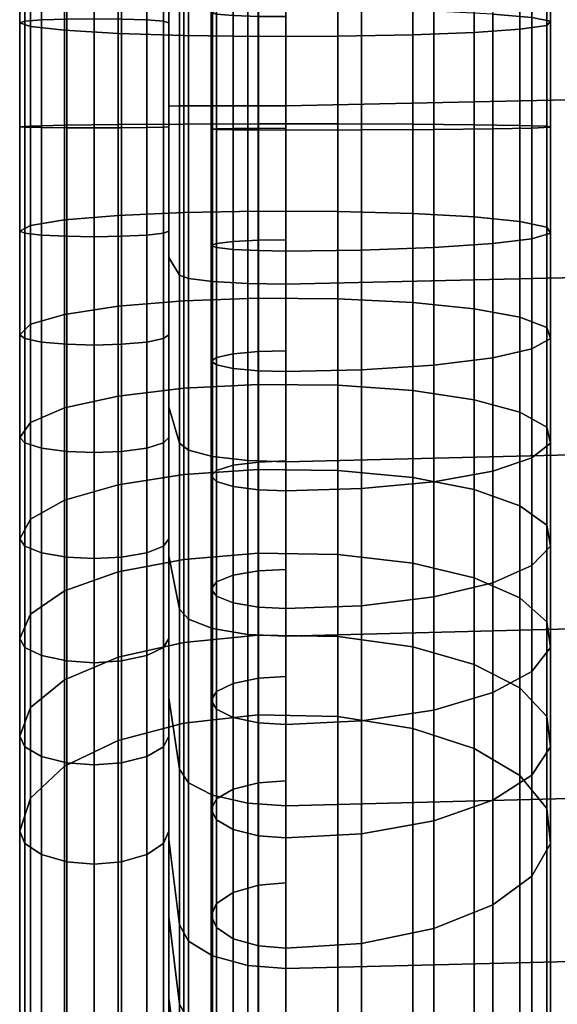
# Model space of a CAD drawing. Header units: millimetres. Extents: x -270 to 270, y -271 to 337.
# Tile 3 of 256: x -240 to -214, y -240 to -193. Entities that reach past the tile are written whole.
import ezdxf

# ---------------------------------------------------------------- set-up
doc = ezdxf.new("R2010")
doc.units = ezdxf.units.MM
doc.header["$MEASUREMENT"] = 0
doc.layers.add('operadlo', color=1, linetype='Continuous')
doc.layers.add('ram', color=7, linetype='Continuous')

msp = doc.modelspace()

# ---------------------------------------------------------------- meshes
at = {"layer": 'operadlo'}
mesh = msp.add_polyface(dxfattribs=at)
corners = [(-230.438, -197.537, 441.846), (-230.438, -205.781, 441.501), (-228.784, -205.873, 442.537), (-228.784, -197.536, 442.886), (-231.566, -197.54, 440.252), (-231.566, -205.64, 439.914), (-231.993, -197.543, 438.488), (-231.993, -205.483, 438.157), (-232.5, -197.557, 429.215), (-232.5, -204.66, 428.92), (-230.438, -189.238, 441.584), (-228.784, -189.184, 442.623), (-231.566, -189.32, 439.992), (-231.993, -189.412, 438.231), (-232.5, -189.891, 428.97), (-230.438, -180.872, 441.114), (-228.784, -180.815, 442.152), (-231.566, -180.959, 439.522), (-231.993, -181.055, 437.761), (-232.5, -181.561, 428.502), (-230.438, -172.496, 440.69), (-228.784, -172.444, 441.729), (-231.566, -172.575, 439.098), (-231.993, -172.663, 437.337), (-232.5, -173.127, 428.075), (-230.438, -164.128, 440.257), (-228.784, -164.074, 441.295), (-231.566, -164.212, 438.665), (-231.993, -164.304, 436.904), (-232.5, -164.787, 427.643), (-230.438, -155.758, 439.824), (-228.784, -155.704, 440.863), (-231.566, -155.84, 438.232), (-231.993, -155.932, 436.471), (-232.5, -156.412, 427.21), (-230.438, -139.017, 438.96), (-228.784, -138.964, 439.998), (-231.566, -139.1, 437.368), (-231.993, -139.191, 435.606), (-232.5, -139.67, 426.346), (-230.438, -122.277, 438.095), (-228.784, -122.224, 439.133), (-231.566, -122.359, 436.503), (-231.993, -122.451, 434.742), (-232.5, -122.929, 425.481), (-230.438, -105.537, 437.23), (-228.784, -105.483, 438.269), (-231.566, -105.619, 435.638), (-231.993, -105.71, 433.877), (-232.5, -106.189, 424.616), (-230.438, -72.057, 435.501), (-228.784, -72.003, 436.539), (-231.566, -72.139, 433.909), (-231.993, -72.23, 432.147), (-232.5, -72.708, 422.887), (-227, -205.903, 442.865), (-227, -197.535, 443.215), (-227, -189.167, 442.951), (-227, -180.797, 442.481), (-227, -172.427, 442.058), (-227, -164.057, 441.624), (-227, -155.687, 441.191), (-227, -71.986, 436.868)]
mesh.append_faces([[corners[k] for k in face] for face in [(0, 1, 2, 3), (4, 5, 1, 0), (6, 7, 5, 4), (8, 9, 7, 6), (10, 0, 3, 11), (12, 4, 0, 10), (13, 6, 4, 12), (14, 8, 6, 13), (15, 10, 11, 16), (17, 12, 10, 15), (18, 13, 12, 17), (19, 14, 13, 18), (20, 15, 16, 21), (22, 17, 15, 20), (23, 18, 17, 22), (24, 19, 18, 23), (25, 20, 21, 26), (27, 22, 20, 25), (28, 23, 22, 27), (29, 24, 23, 28), (30, 25, 26, 31), (32, 27, 25, 30), (33, 28, 27, 32), (34, 29, 28, 33), (35, 30, 31, 36), (37, 32, 30, 35), (38, 33, 32, 37), (39, 34, 33, 38), (40, 35, 36, 41), (42, 37, 35, 40), (43, 38, 37, 42), (44, 39, 38, 43), (45, 40, 41, 46), (47, 42, 40, 45), (48, 43, 42, 47), (49, 44, 43, 48), (50, 45, 46, 51), (52, 47, 45, 50), (53, 48, 47, 52), (54, 49, 48, 53), (55, 56, 3, 2), (57, 58, 16, 11), (56, 57, 11, 3), (59, 60, 26, 21), (31, 61, 36, 36), (46, 62, 51, 51)]])
mesh = msp.add_polyface(dxfattribs=at)
corners = [(-113.524, -195.473, 442.486), (-113.525, -187.26, 442.633), (-170.271, -188.055, 442.766), (-170.271, -196.332, 442.79), (-113.524, -203.685, 441.85), (-170.271, -204.609, 442.273), (-113.523, -211.85, 440.68), (-170.27, -212.843, 441.11), (-113.523, -219.928, 438.989), (-170.27, -220.967, 439.328), (-113.523, -227.868, 436.789), (-170.269, -228.914, 436.946), (-113.522, -235.622, 434.091), (-170.269, -236.618, 433.975), (-113.522, -239.435, 432.589), (-170.269, -240.406, 432.337), (-113.522, -243.214, 431.012), (-170.269, -244.178, 430.65), (-113.521, -250.665, 427.623), (-170.268, -251.664, 427.139), (-113.521, -258.035, 424.029), (-170.268, -259.099, 423.509), (-113.52, -265.424, 420.418), (-170.267, -266.547, 419.869), (-56.766, -194.957, 442.303), (-56.766, -186.784, 442.553), (-56.765, -203.13, 441.596), (-56.765, -211.254, 440.422), (-56.765, -219.304, 438.785), (-56.765, -227.24, 436.695), (-56.764, -235.024, 434.161), (-56.764, -238.853, 432.741), (-56.764, -242.637, 431.229), (-56.764, -250.066, 427.913), (-56.763, -257.396, 424.341), (-56.763, -264.75, 420.748), (0, -194.785, 442.243), (0, -186.625, 442.526), (0, -202.946, 441.512), (0, -211.055, 440.336), (0, -219.096, 438.718), (0, -227.031, 436.664), (0, -234.825, 434.184), (0, -238.658, 432.791), (0, -242.444, 431.301), (0, -249.866, 428.009), (0, -257.183, 424.445), (0, -264.526, 420.857), (-227, -205.903, 442.865), (-227, -197.535, 443.215), (-227, -214.234, 441.712), (-227, -230.378, 437.165), (-227, -222.423, 439.803), (-227, -238.012, 433.813), (-227, -241.764, 431.984), (-227, -260.589, 422.782), (-227, -253.061, 426.462), (-227, -245.526, 430.144), (-227, -268.12, 419.101), (-227, -189.167, 442.951)]
mesh.append_faces([[corners[k] for k in face] for face in [(0, 1, 2, 3), (4, 0, 3, 5), (6, 4, 5, 7), (8, 6, 7, 9), (10, 8, 9, 11), (12, 10, 11, 13), (14, 12, 13, 15), (16, 14, 15, 17), (18, 16, 17, 19), (20, 18, 19, 21), (22, 20, 21, 23), (24, 25, 1, 0), (26, 24, 0, 4), (27, 26, 4, 6), (28, 27, 6, 8), (29, 28, 8, 10), (30, 29, 10, 12), (31, 30, 12, 14), (32, 31, 14, 16), (33, 32, 16, 18), (34, 33, 18, 20), (35, 34, 20, 22), (36, 37, 25, 24), (38, 36, 24, 26), (39, 38, 26, 27), (40, 39, 27, 28), (41, 40, 28, 29), (42, 41, 29, 30), (43, 42, 30, 31), (44, 43, 31, 32), (45, 44, 32, 33), (46, 45, 33, 34), (47, 46, 34, 35), (48, 5, 3, 49), (50, 7, 5, 48), (51, 11, 9, 52), (53, 54, 15, 13), (53, 13, 11, 51), (52, 9, 7, 50), (55, 21, 19, 56), (56, 19, 57, 57), (58, 23, 21, 55), (57, 17, 15, 54), (49, 3, 2, 59), (57, 19, 17, 17)]])
mesh = msp.add_polyface(dxfattribs=at)
corners = [(-230.438, -259.988, 421.551), (-230.438, -267.518, 417.871), (-228.784, -267.975, 418.805), (-228.784, -260.445, 422.486), (-231.566, -259.288, 420.12), (-231.566, -266.818, 416.439), (-231.993, -258.514, 418.535), (-231.993, -266.044, 414.854), (-232.5, -254.441, 410.204), (-232.5, -261.971, 406.523), (-230.438, -252.46, 425.232), (-228.784, -252.917, 426.166), (-231.566, -251.76, 423.8), (-231.993, -250.986, 422.215), (-232.5, -246.914, 413.884), (-230.438, -244.925, 428.914), (-228.784, -245.381, 429.848), (-231.566, -244.224, 427.482), (-231.993, -243.449, 425.897), (-232.5, -239.375, 417.567), (-230.438, -241.161, 430.755), (-228.784, -241.619, 431.688), (-231.566, -240.459, 429.324), (-231.993, -239.682, 427.74), (-232.5, -235.597, 419.415), (-230.438, -237.421, 432.578), (-228.784, -237.87, 433.516), (-231.566, -236.733, 431.14), (-231.993, -235.971, 429.549), (-232.5, -231.968, 421.185), (-230.438, -229.883, 435.889), (-228.784, -230.259, 436.858), (-231.566, -229.306, 434.403), (-231.993, -228.667, 432.759), (-232.5, -225.31, 424.115), (-230.438, -222.054, 438.484), (-228.784, -222.334, 439.486), (-231.566, -221.624, 436.95), (-231.993, -221.148, 435.251), (-232.5, -218.646, 426.322), (-230.438, -213.983, 440.366), (-228.784, -214.173, 441.388), (-231.566, -213.69, 438.799), (-231.993, -213.367, 437.065), (-232.5, -211.667, 427.949), (-230.438, -205.781, 441.501), (-228.784, -205.873, 442.537), (-231.566, -205.64, 439.914), (-231.993, -205.483, 438.157), (-232.5, -204.66, 428.92), (-227, -268.12, 419.101), (-227, -260.589, 422.782), (-227, -253.061, 426.462), (-227, -245.526, 430.144), (-227, -241.764, 431.984), (-227, -238.012, 433.813), (-227, -230.378, 437.165), (-227, -222.423, 439.803), (-227, -214.234, 441.712), (-227, -205.903, 442.865)]
mesh.append_faces([[corners[k] for k in face] for face in [(0, 1, 2, 3), (4, 5, 1, 0), (6, 7, 5, 4), (8, 9, 7, 6), (10, 0, 3, 11), (12, 4, 0, 10), (13, 6, 4, 12), (14, 8, 6, 13), (15, 10, 11, 16), (17, 12, 10, 15), (18, 13, 12, 17), (19, 14, 13, 18), (20, 15, 16, 21), (22, 17, 15, 20), (23, 18, 17, 22), (24, 19, 18, 23), (25, 20, 21, 26), (27, 22, 20, 25), (28, 23, 22, 27), (29, 24, 23, 28), (30, 25, 26, 31), (32, 27, 25, 30), (33, 28, 27, 32), (34, 29, 28, 33), (35, 30, 31, 36), (37, 32, 30, 35), (38, 33, 32, 37), (39, 34, 33, 38), (40, 35, 36, 41), (42, 37, 35, 40), (43, 38, 37, 42), (44, 39, 38, 43), (45, 40, 41, 46), (47, 42, 40, 45), (48, 43, 42, 47), (49, 44, 43, 48), (50, 51, 3, 2), (51, 52, 11, 3), (53, 54, 21, 16), (54, 55, 26, 21), (52, 53, 16, 11), (56, 57, 36, 31), (57, 58, 41, 36), (58, 59, 46, 41), (55, 56, 31, 26)]])
at = {"layer": 'ram'}
mesh = msp.add_polyface(dxfattribs=at)
corners = [(-232.746, -198.54, 430.519), (-232.5, -198.525, 429.231), (-232.5, -193.634, 429.133), (-232.746, -193.568, 430.42), (-234.712, -198.563, 432.485), (-233.525, -198.554, 431.706), (-233.525, -193.507, 431.605), (-234.712, -193.466, 432.383), (-237.288, -198.563, 432.485), (-236, -198.566, 432.731), (-236, -193.454, 432.629), (-237.288, -193.466, 432.383), (-239.254, -198.54, 430.519), (-238.475, -198.554, 431.706), (-238.475, -193.507, 431.605), (-239.254, -193.568, 430.42), (-238.985, -198.484, 425.681), (-239.5, -198.525, 429.231), (-239.5, -193.634, 429.133), (-238.985, -193.818, 425.588), (-214.568, -198.54, 430.537), (-214.74, -198.497, 426.793), (-214.74, -193.76, 426.698), (-214.568, -193.567, 430.438), (-217.286, -198.617, 437.097), (-215.452, -198.581, 434.014), (-215.452, -193.387, 433.91), (-217.286, -193.228, 436.989), (-223.45, -198.665, 441.215), (-220.055, -198.647, 439.624), (-220.055, -193.098, 439.513), (-223.45, -193.016, 441.102), (-228.288, -198.668, 441.484), (-227, -198.671, 441.73), (-227, -192.99, 441.617), (-228.288, -193.002, 441.371), (-230.254, -198.645, 439.519), (-229.475, -198.659, 440.705), (-229.475, -193.042, 440.593), (-230.254, -193.104, 439.408), (-230.254, -198.615, 436.942), (-230.5, -198.63, 438.23), (-230.5, -193.17, 438.121), (-230.254, -193.236, 436.835), (-228.288, -198.592, 434.976), (-229.475, -198.601, 435.756), (-229.475, -193.298, 435.65), (-228.288, -193.338, 434.871), (-227, -193.35, 434.626), (-227, -198.589, 434.731), (-232.5, 133.958, 412.211), (-232.746, 134.025, 413.497), (-233.525, 134.086, 414.682), (-234.712, 134.126, 415.461), (-236, 134.139, 415.706), (-237.288, 134.126, 415.461), (-238.475, 134.086, 414.682), (-239.254, 134.025, 413.497), (-239.5, 133.958, 412.211), (-238.985, 133.775, 408.665), (-234.867, -194.135, 419.432), (-237.393, -193.993, 422.198), (-237.393, 133.6, 405.275), (-234.867, 133.457, 402.51), (-228.306, -194.276, 416.718), (-231.784, -194.23, 417.6), (-231.784, 133.363, 400.678), (-228.306, 133.317, 399.796), (-221.036, -194.201, 418.163), (-224.562, -194.267, 416.89), (-224.562, 133.326, 399.967), (-221.036, 133.392, 401.24), (-216.015, -193.942, 423.177), (-218.161, -194.09, 420.306), (-218.161, 133.502, 403.384), (-216.015, 133.651, 406.254), (-214.74, 133.833, 409.775), (-214.568, 134.026, 413.515), (-215.452, 134.205, 416.988), (-217.286, 134.364, 420.067), (-230.5, 134.423, 421.199), (-230.254, 134.356, 419.912), (-229.475, 134.295, 418.727), (-228.288, 134.255, 417.949), (-227, 134.242, 417.703), (-217.043, 61.412, 407.982), (-190.084, 60.733, 394.841), (-190.084, -158.974, 406.19), (-217.043, -158.295, 419.332), (-188.329, -158.788, 409.78), (-215.289, -158.11, 422.921), (-217.043, -158.295, 419.332), (-190.084, -158.974, 406.19), (-188.329, 60.918, 398.43), (-188.329, -158.788, 409.78), (-190.084, -158.974, 406.19), (-190.084, 60.733, 394.841), (-215.289, -158.11, 422.921), (-215.289, 61.597, 411.572), (-217.043, 61.412, 407.982), (-217.043, -158.295, 419.332), (-215.289, 61.597, 411.572), (-215.289, -158.11, 422.921), (-188.329, -158.788, 409.78), (-188.329, 60.918, 398.43)]
mesh.append_faces([[corners[k] for k in face] for face in [(0, 1, 2, 3), (4, 5, 6, 7), (5, 0, 3, 6), (8, 9, 10, 11), (12, 13, 14, 15), (13, 8, 11, 14), (9, 4, 7, 10), (16, 17, 18, 19), (17, 12, 15, 18), (20, 21, 22, 23), (24, 25, 26, 27), (28, 29, 30, 31), (29, 24, 27, 30), (25, 20, 23, 26), (32, 33, 34, 35), (36, 37, 38, 39), (37, 32, 35, 38), (40, 41, 42, 43), (44, 45, 46, 47), (45, 40, 43, 46), (41, 36, 39, 42), (33, 28, 31, 34), (47, 48, 49, 44), (3, 2, 50, 51), (7, 6, 52, 53), (6, 3, 51, 52), (11, 10, 54, 55), (15, 14, 56, 57), (14, 11, 55, 56), (10, 7, 53, 54), (19, 18, 58, 59), (60, 61, 62, 63), (61, 19, 59, 62), (64, 65, 66, 67), (68, 69, 70, 71), (69, 64, 67, 70), (65, 60, 63, 66), (18, 15, 57, 58), (72, 73, 74, 75), (23, 22, 76, 77), (22, 72, 75, 76), (27, 26, 78, 79), (26, 23, 77, 78), (43, 42, 80, 81), (47, 46, 82, 83), (48, 47, 83, 84), (46, 43, 81, 82), (73, 68, 71, 74), (85, 86, 87, 88), (89, 90, 91, 92), (93, 94, 95, 96), (97, 98, 99, 100), (101, 102, 103, 104)]])
mesh = msp.add_polyface(dxfattribs=at)
corners = [(-239.5, -203.412, 429.019), (-239.5, -208.277, 428.498), (-239.254, -208.454, 429.774), (-239.254, -203.509, 430.303), (-238.985, -203.147, 425.478), (-238.985, -207.787, 424.982), (-237.393, -202.892, 422.094), (-237.393, -207.32, 421.62), (-234.867, -202.685, 419.332), (-234.867, -206.938, 418.877), (-231.784, -202.548, 417.503), (-231.784, -206.685, 417.06), (-228.306, -202.482, 416.622), (-228.306, -206.564, 416.185), (-224.562, -202.494, 416.793), (-224.562, -206.587, 416.355), (-221.036, -202.59, 418.064), (-221.036, -206.763, 417.618), (-218.161, -202.751, 420.205), (-218.161, -207.059, 419.744), (-216.015, -202.966, 423.071), (-216.015, -207.455, 422.591), (-214.74, -203.23, 426.587), (-214.74, -207.941, 426.083), (-214.568, -203.51, 430.321), (-214.568, -208.457, 429.792), (-232.746, -198.54, 430.519), (-232.746, -203.509, 430.303), (-232.5, -203.412, 429.019), (-232.5, -198.525, 429.231), (-233.525, -198.554, 431.706), (-233.525, -203.598, 431.487), (-234.712, -198.563, 432.485), (-234.712, -203.656, 432.264), (-236, -198.566, 432.731), (-236, -203.675, 432.509), (-237.288, -198.563, 432.485), (-237.288, -203.656, 432.264), (-238.475, -198.554, 431.706), (-238.475, -203.598, 431.487), (-239.254, -198.54, 430.519), (-239.5, -198.525, 429.231), (-238.985, -198.484, 425.681), (-237.393, -198.444, 422.287), (-234.867, -198.412, 419.517), (-231.784, -198.39, 417.683), (-228.306, -198.38, 416.8), (-224.562, -198.382, 416.972), (-221.036, -198.397, 418.246), (-218.161, -198.422, 420.393), (-216.015, -198.456, 423.267), (-214.74, -198.497, 426.793), (-214.568, -198.54, 430.537), (-215.452, -198.581, 434.014), (-215.452, -203.771, 433.789), (-217.286, -198.617, 437.097), (-217.286, -204.002, 436.863), (-220.055, -198.647, 439.624), (-220.055, -204.191, 439.383), (-223.45, -198.665, 441.215), (-223.45, -204.31, 440.97), (-227, -198.671, 441.73), (-227, -204.349, 441.484), (-228.288, -198.668, 441.484), (-228.288, -204.33, 441.239), (-229.475, -198.659, 440.705), (-229.475, -204.272, 440.461), (-230.254, -198.645, 439.519), (-230.254, -204.183, 439.278), (-230.5, -198.63, 438.23), (-230.5, -204.087, 437.993), (-230.254, -198.615, 436.942), (-230.254, -203.99, 436.709), (-229.475, -198.601, 435.756), (-229.475, -203.901, 435.526), (-228.288, -198.592, 434.976), (-228.288, -203.843, 434.748), (-227, -198.589, 434.731), (-227, -203.824, 434.503), (-237.393, -193.993, 422.198), (-234.867, -194.135, 419.432), (-238.985, -193.818, 425.588), (-231.784, -194.23, 417.6), (-228.306, -194.276, 416.718), (-224.562, -194.267, 416.89), (-221.036, -194.201, 418.163), (-218.161, -194.09, 420.306), (-216.015, -193.942, 423.177), (-214.74, -193.76, 426.698)]
mesh.append_faces([[corners[k] for k in face] for face in [(0, 1, 2, 3), (4, 5, 1, 0), (6, 7, 5, 4), (8, 9, 7, 6), (10, 11, 9, 8), (12, 13, 11, 10), (14, 15, 13, 12), (16, 17, 15, 14), (18, 19, 17, 16), (20, 21, 19, 18), (22, 23, 21, 20), (24, 25, 23, 22), (26, 27, 28, 29), (30, 31, 27, 26), (32, 33, 31, 30), (34, 35, 33, 32), (36, 37, 35, 34), (38, 39, 37, 36), (40, 3, 39, 38), (41, 0, 3, 40), (42, 4, 0, 41), (43, 6, 4, 42), (44, 8, 6, 43), (45, 10, 8, 44), (46, 12, 10, 45), (47, 14, 12, 46), (48, 16, 14, 47), (49, 18, 16, 48), (50, 20, 18, 49), (51, 22, 20, 50), (52, 24, 22, 51), (53, 54, 24, 52), (55, 56, 54, 53), (57, 58, 56, 55), (59, 60, 58, 57), (61, 62, 60, 59), (63, 64, 62, 61), (65, 66, 64, 63), (67, 68, 66, 65), (69, 70, 68, 67), (71, 72, 70, 69), (73, 74, 72, 71), (75, 76, 74, 73), (77, 78, 76, 75), (44, 43, 79, 80), (43, 42, 81, 79), (46, 45, 82, 83), (48, 47, 84, 85), (47, 46, 83, 84), (45, 44, 80, 82), (85, 86, 49, 48), (50, 49, 86, 87), (51, 50, 87, 88)]])
mesh = msp.add_polyface(dxfattribs=at)
corners = [(-231.784, -218.815, 414.179), (-231.784, -222.71, 412.715), (-234.867, -223.409, 414.41), (-234.867, -219.406, 415.916), (-228.306, -218.53, 413.343), (-228.306, -222.373, 411.898), (-232.746, -218.195, 427.784), (-232.746, -222.951, 426.331), (-232.5, -222.536, 425.112), (-232.5, -217.858, 426.541), (-233.525, -218.505, 428.929), (-233.525, -223.334, 427.454), (-234.712, -218.709, 429.682), (-234.712, -223.585, 428.192), (-238.475, -218.505, 428.929), (-238.475, -223.334, 427.454), (-237.288, -223.585, 428.192), (-237.288, -218.709, 429.682), (-239.254, -218.195, 427.784), (-239.254, -222.951, 426.331), (-239.5, -217.858, 426.541), (-239.5, -222.536, 425.112), (-238.985, -216.928, 423.114), (-238.985, -221.392, 421.751), (-237.393, -216.04, 419.838), (-237.393, -220.298, 418.538), (-234.867, -215.315, 417.165), (-231.784, -214.835, 415.395), (-228.306, -214.604, 414.543), (-232.746, -213.356, 428.934), (-232.5, -213.098, 427.671), (-233.525, -213.594, 430.096), (-234.712, -213.75, 430.86), (-236, -213.799, 431.101), (-236, -218.774, 429.919), (-237.288, -213.75, 430.86), (-238.475, -213.594, 430.096), (-239.254, -213.356, 428.934), (-239.5, -213.098, 427.671), (-238.985, -212.388, 424.193), (-237.393, -211.708, 420.867), (-234.867, -211.154, 418.154), (-231.784, -210.786, 416.357), (-228.306, -210.61, 415.491), (-230.254, -215.158, 437.751), (-230.254, -220.55, 436.47), (-229.475, -220.861, 437.616), (-229.475, -215.395, 438.914), (-230.5, -214.9, 436.489), (-230.5, -220.213, 435.227), (-230.254, -214.642, 435.227), (-230.254, -219.876, 433.984), (-232.746, -208.454, 429.774), (-232.5, -208.277, 428.498), (-233.525, -208.618, 430.949), (-234.712, -208.725, 431.721), (-236, -208.759, 431.965), (-237.288, -208.725, 431.721), (-238.475, -208.618, 430.949), (-239.254, -208.454, 429.774), (-239.5, -208.277, 428.498), (-238.985, -207.787, 424.982), (-237.393, -207.32, 421.62), (-234.867, -206.938, 418.877), (-231.784, -206.685, 417.06), (-228.306, -206.564, 416.185), (-230.5, -209.517, 437.412), (-230.254, -209.694, 438.688), (-230.254, -209.339, 436.136), (-232.746, -203.509, 430.303), (-232.5, -203.412, 429.019), (-233.525, -203.598, 431.487), (-234.712, -203.656, 432.264), (-236, -203.675, 432.509), (-237.288, -203.656, 432.264), (-238.475, -203.598, 431.487), (-239.254, -203.509, 430.303), (-230.5, -204.087, 437.993), (-230.254, -204.183, 439.278), (-230.254, -203.99, 436.709)]
mesh.append_faces([[corners[k] for k in face] for face in [(0, 1, 2, 3), (4, 5, 1, 0), (6, 7, 8, 9), (10, 11, 7, 6), (12, 13, 11, 10), (14, 15, 16, 17), (18, 19, 15, 14), (20, 21, 19, 18), (22, 23, 21, 20), (24, 25, 23, 22), (26, 3, 25, 24), (27, 0, 3, 26), (28, 4, 0, 27), (29, 6, 9, 30), (31, 10, 6, 29), (32, 12, 10, 31), (33, 34, 12, 32), (35, 17, 34, 33), (36, 14, 17, 35), (37, 18, 14, 36), (38, 20, 18, 37), (39, 22, 20, 38), (40, 24, 22, 39), (41, 26, 24, 40), (42, 27, 26, 41), (43, 28, 27, 42), (44, 45, 46, 47), (48, 49, 45, 44), (50, 51, 49, 48), (52, 29, 30, 53), (54, 31, 29, 52), (55, 32, 31, 54), (56, 33, 32, 55), (57, 35, 33, 56), (58, 36, 35, 57), (59, 37, 36, 58), (60, 38, 37, 59), (61, 39, 38, 60), (62, 40, 39, 61), (63, 41, 40, 62), (64, 42, 41, 63), (65, 43, 42, 64), (66, 48, 44, 67), (68, 50, 48, 66), (69, 52, 53, 70), (71, 54, 52, 69), (72, 55, 54, 71), (73, 56, 55, 72), (74, 57, 56, 73), (75, 58, 57, 74), (76, 59, 58, 75), (77, 66, 67, 78), (79, 68, 66, 77)]])
mesh = msp.add_polyface(dxfattribs=at)
corners = [(-224.562, -218.585, 413.506), (-224.562, -222.438, 412.057), (-228.306, -222.373, 411.898), (-228.306, -218.53, 413.343), (-221.036, -218.996, 414.712), (-221.036, -222.924, 413.235), (-224.562, -214.649, 414.708), (-228.306, -214.604, 414.543), (-221.036, -214.982, 415.938), (-218.161, -215.544, 418.01), (-218.161, -219.688, 416.744), (-216.015, -216.297, 420.784), (-216.015, -220.614, 419.466), (-214.74, -217.219, 424.187), (-214.74, -221.75, 422.803), (-214.568, -218.199, 427.802), (-214.568, -222.957, 426.348), (-215.452, -219.11, 431.158), (-215.452, -224.078, 429.64), (-224.562, -210.644, 415.66), (-228.306, -210.61, 415.491), (-221.036, -210.899, 416.908), (-218.161, -211.329, 419.011), (-216.015, -211.904, 421.828), (-214.74, -212.61, 425.282), (-214.568, -213.36, 428.951), (-215.452, -214.056, 432.358), (-217.286, -214.673, 435.379), (-217.286, -219.917, 434.133), (-220.055, -215.179, 437.854), (-220.055, -220.578, 436.572), (-223.45, -215.497, 439.414), (-223.45, -220.995, 438.108), (-227, -215.6, 439.918), (-227, -221.129, 438.605), (-228.288, -215.551, 439.678), (-228.288, -221.065, 438.368), (-229.475, -215.395, 438.914), (-229.475, -220.861, 437.616), (-229.475, -214.404, 434.064), (-229.475, -219.565, 432.838), (-230.254, -219.876, 433.984), (-230.254, -214.642, 435.227), (-228.288, -214.248, 433.301), (-228.288, -219.361, 432.086), (-227, -214.199, 433.06), (-227, -219.297, 431.849), (-224.562, -206.587, 416.355), (-228.306, -206.564, 416.185), (-221.036, -206.763, 417.618), (-218.161, -207.059, 419.744), (-216.015, -207.455, 422.591), (-214.74, -207.941, 426.083), (-214.568, -208.457, 429.792), (-215.452, -208.936, 433.236), (-217.286, -209.361, 436.29), (-220.055, -209.709, 438.792), (-223.45, -209.928, 440.369), (-227, -209.999, 440.879), (-228.288, -209.965, 440.636), (-229.475, -209.858, 439.864), (-230.254, -209.694, 438.688), (-230.254, -215.158, 437.751), (-229.475, -209.176, 434.961), (-230.254, -209.339, 436.136), (-228.288, -209.068, 434.189), (-227, -209.035, 433.946), (-215.452, -203.771, 433.789), (-214.568, -203.51, 430.321), (-217.286, -204.002, 436.863), (-220.055, -204.191, 439.383), (-223.45, -204.31, 440.97), (-227, -204.349, 441.484), (-228.288, -204.33, 441.239), (-229.475, -204.272, 440.461), (-230.254, -204.183, 439.278), (-229.475, -203.901, 435.526), (-230.254, -203.99, 436.709), (-228.288, -203.843, 434.748), (-227, -203.824, 434.503)]
mesh.append_faces([[corners[k] for k in face] for face in [(0, 1, 2, 3), (4, 5, 1, 0), (6, 0, 3, 7), (8, 4, 0, 6), (9, 10, 4, 8), (11, 12, 10, 9), (13, 14, 12, 11), (15, 16, 14, 13), (17, 18, 16, 15), (19, 6, 7, 20), (21, 8, 6, 19), (22, 9, 8, 21), (23, 11, 9, 22), (24, 13, 11, 23), (25, 15, 13, 24), (26, 17, 15, 25), (27, 28, 17, 26), (29, 30, 28, 27), (31, 32, 30, 29), (33, 34, 32, 31), (35, 36, 34, 33), (37, 38, 36, 35), (39, 40, 41, 42), (43, 44, 40, 39), (45, 46, 44, 43), (47, 19, 20, 48), (49, 21, 19, 47), (50, 22, 21, 49), (51, 23, 22, 50), (52, 24, 23, 51), (53, 25, 24, 52), (54, 26, 25, 53), (55, 27, 26, 54), (56, 29, 27, 55), (57, 31, 29, 56), (58, 33, 31, 57), (59, 35, 33, 58), (60, 37, 35, 59), (61, 62, 37, 60), (63, 39, 42, 64), (65, 43, 39, 63), (66, 45, 43, 65), (67, 54, 53, 68), (69, 55, 54, 67), (70, 56, 55, 69), (71, 57, 56, 70), (72, 58, 57, 71), (73, 59, 58, 72), (74, 60, 59, 73), (75, 61, 60, 74), (76, 63, 64, 77), (78, 65, 63, 76), (79, 66, 65, 78)]])
mesh = msp.add_polyface(dxfattribs=at)
corners = [(-232.746, -222.951, 426.331), (-232.746, -227.607, 424.581), (-232.5, -227.115, 423.39), (-232.5, -222.536, 425.112), (-233.525, -223.334, 427.454), (-233.525, -228.059, 425.678), (-234.712, -223.585, 428.192), (-234.712, -228.356, 426.398), (-236, -223.664, 428.425), (-236, -228.45, 426.625), (-237.288, -223.585, 428.192), (-237.288, -228.356, 426.398), (-238.475, -223.334, 427.454), (-238.475, -228.059, 425.678), (-239.254, -222.951, 426.331), (-239.254, -227.607, 424.581), (-239.5, -222.536, 425.112), (-239.5, -227.115, 423.39), (-238.985, -221.392, 421.751), (-238.985, -225.761, 420.108), (-237.393, -220.298, 418.538), (-237.393, -224.466, 416.97), (-234.867, -219.406, 415.916), (-234.867, -223.409, 414.41), (-218.161, -219.688, 416.744), (-218.161, -223.743, 415.219), (-221.036, -222.924, 413.235), (-221.036, -218.996, 414.712), (-216.015, -220.614, 419.466), (-216.015, -224.84, 417.877), (-214.74, -221.75, 422.803), (-214.74, -226.185, 421.136), (-214.568, -222.957, 426.348), (-214.568, -227.613, 424.598), (-215.452, -224.078, 429.64), (-215.452, -228.94, 427.812), (-217.286, -225.071, 432.559), (-217.286, -230.116, 430.662), (-220.055, -225.885, 434.951), (-220.055, -231.08, 432.997), (-223.45, -226.398, 436.457), (-223.45, -231.687, 434.469), (-227, -226.564, 436.945), (-227, -231.884, 434.945), (-228.288, -226.485, 436.712), (-228.288, -231.79, 434.717), (-229.475, -226.234, 435.974), (-229.475, -231.492, 433.997), (-230.254, -225.852, 434.851), (-230.254, -231.04, 432.9), (-230.5, -225.436, 433.632), (-230.5, -230.548, 431.709), (-230.254, -225.021, 432.412), (-230.254, -230.057, 430.518), (-229.475, -224.639, 431.289), (-229.475, -229.604, 429.422), (-228.288, -224.388, 430.551), (-228.288, -229.307, 428.701), (-227, -224.308, 430.318), (-227, -229.213, 428.474), (-236, -218.774, 429.919), (-234.712, -218.709, 429.682), (-237.288, -218.709, 429.682), (-217.286, -219.917, 434.133), (-215.452, -219.11, 431.158), (-220.055, -220.578, 436.572), (-223.45, -220.995, 438.108), (-227, -221.129, 438.605), (-228.288, -221.065, 438.368), (-229.475, -220.861, 437.616), (-230.254, -220.55, 436.47), (-230.5, -220.213, 435.227), (-230.254, -219.876, 433.984), (-229.475, -219.565, 432.838), (-228.288, -219.361, 432.086), (-227, -219.297, 431.849), (-238.985, -230.016, 418.192), (-239.5, -231.576, 421.381), (-234.867, -227.309, 412.654), (-237.393, -228.526, 415.142), (-228.306, -226.116, 410.213), (-231.784, -226.504, 411.006), (-231.784, -222.71, 412.715), (-228.306, -222.373, 411.898), (-221.036, -226.751, 411.512), (-224.562, -226.192, 410.367), (-224.562, -222.438, 412.057), (-218.161, -227.694, 413.441), (-214.74, -230.505, 419.191), (-216.015, -228.956, 416.023), (-214.568, -232.149, 422.555)]
mesh.append_faces([[corners[k] for k in face] for face in [(0, 1, 2, 3), (4, 5, 1, 0), (6, 7, 5, 4), (8, 9, 7, 6), (10, 11, 9, 8), (12, 13, 11, 10), (14, 15, 13, 12), (16, 17, 15, 14), (18, 19, 17, 16), (20, 21, 19, 18), (22, 23, 21, 20), (24, 25, 26, 27), (28, 29, 25, 24), (30, 31, 29, 28), (32, 33, 31, 30), (34, 35, 33, 32), (36, 37, 35, 34), (38, 39, 37, 36), (40, 41, 39, 38), (42, 43, 41, 40), (44, 45, 43, 42), (46, 47, 45, 44), (48, 49, 47, 46), (50, 51, 49, 48), (52, 53, 51, 50), (54, 55, 53, 52), (56, 57, 55, 54), (58, 59, 57, 56), (60, 8, 6, 61), (62, 10, 8, 60), (63, 36, 34, 64), (65, 38, 36, 63), (66, 40, 38, 65), (67, 42, 40, 66), (68, 44, 42, 67), (69, 46, 44, 68), (70, 48, 46, 69), (71, 50, 48, 70), (72, 52, 50, 71), (73, 54, 52, 72), (74, 56, 54, 73), (75, 58, 56, 74), (76, 77, 17, 19), (78, 79, 21, 23), (79, 76, 19, 21), (80, 81, 82, 83), (84, 85, 86, 26), (85, 80, 83, 86), (81, 78, 23, 82), (87, 84, 26, 25), (88, 89, 29, 31), (90, 88, 31, 33), (25, 29, 89, 87)]])
mesh = msp.add_polyface(dxfattribs=at)
corners = [(-232.746, -262.537, 407.68), (-232.5, -261.971, 406.523), (-232.5, -231.576, 421.381), (-232.746, -232.141, 422.539), (-234.712, -263.4, 409.447), (-233.525, -263.058, 408.746), (-233.525, -232.663, 423.605), (-234.712, -233.005, 424.305), (-237.288, -263.4, 409.447), (-236, -263.508, 409.667), (-236, -233.113, 424.526), (-237.288, -233.005, 424.305), (-239.254, -262.537, 407.68), (-238.475, -263.058, 408.746), (-238.475, -232.663, 423.605), (-239.254, -232.141, 422.539), (-238.985, -260.412, 403.333), (-239.5, -261.971, 406.523), (-239.5, -231.576, 421.381), (-238.985, -230.016, 418.192), (-234.867, -257.705, 397.796), (-237.393, -258.921, 400.284), (-237.393, -228.526, 415.142), (-234.867, -227.309, 412.654), (-228.306, -256.511, 395.355), (-231.784, -256.899, 396.148), (-231.784, -226.504, 411.006), (-228.306, -226.116, 410.213), (-221.036, -257.147, 396.654), (-224.562, -256.587, 395.509), (-224.562, -226.192, 410.367), (-221.036, -226.751, 411.512), (-216.015, -259.352, 401.165), (-218.161, -258.089, 398.582), (-218.161, -227.694, 413.441), (-216.015, -228.956, 416.023), (-214.568, -262.545, 407.697), (-214.74, -260.9, 404.332), (-214.74, -230.505, 419.191), (-214.568, -232.149, 422.555), (-217.286, -265.426, 413.59), (-215.452, -264.072, 410.821), (-215.452, -233.677, 425.679), (-217.286, -235.031, 428.449), (-223.45, -267.235, 417.291), (-220.055, -266.536, 415.86), (-220.055, -236.14, 430.719), (-223.45, -236.839, 432.149), (-228.288, -267.353, 417.532), (-227, -267.461, 417.753), (-227, -237.065, 432.612), (-228.288, -236.957, 432.391), (-230.254, -266.489, 415.766), (-229.475, -267.01, 416.832), (-229.475, -236.615, 431.691), (-230.254, -236.094, 430.625), (-230.254, -265.358, 413.451), (-230.5, -265.924, 414.609), (-230.5, -235.528, 429.467), (-230.254, -234.962, 428.31), (-228.288, -264.494, 411.685), (-229.475, -264.837, 412.385), (-229.475, -234.441, 427.244), (-228.288, -234.099, 426.543), (-227, -264.386, 411.464), (-227, -233.991, 426.323), (-232.5, -227.115, 423.39), (-232.746, -227.607, 424.581), (-233.525, -228.059, 425.678), (-234.712, -228.356, 426.398), (-236, -228.45, 426.625), (-237.288, -228.356, 426.398), (-238.475, -228.059, 425.678), (-239.254, -227.607, 424.581), (-239.5, -227.115, 423.39), (-214.568, -227.613, 424.598), (-215.452, -228.94, 427.812), (-217.286, -230.116, 430.662), (-220.055, -231.08, 432.997), (-223.45, -231.687, 434.469), (-227, -231.884, 434.945), (-228.288, -231.79, 434.717), (-229.475, -231.492, 433.997), (-230.254, -231.04, 432.9), (-230.5, -230.548, 431.709), (-230.254, -230.057, 430.518), (-229.475, -229.604, 429.422), (-228.288, -229.307, 428.701), (-227, -229.213, 428.474)]
mesh.append_faces([[corners[k] for k in face] for face in [(0, 1, 2, 3), (4, 5, 6, 7), (5, 0, 3, 6), (8, 9, 10, 11), (12, 13, 14, 15), (13, 8, 11, 14), (9, 4, 7, 10), (16, 17, 18, 19), (20, 21, 22, 23), (21, 16, 19, 22), (24, 25, 26, 27), (28, 29, 30, 31), (29, 24, 27, 30), (25, 20, 23, 26), (17, 12, 15, 18), (32, 33, 34, 35), (36, 37, 38, 39), (37, 32, 35, 38), (40, 41, 42, 43), (44, 45, 46, 47), (45, 40, 43, 46), (41, 36, 39, 42), (48, 49, 50, 51), (52, 53, 54, 55), (53, 48, 51, 54), (56, 57, 58, 59), (60, 61, 62, 63), (64, 60, 63, 65), (61, 56, 59, 62), (57, 52, 55, 58), (49, 44, 47, 50), (33, 28, 31, 34), (3, 2, 66, 67), (7, 6, 68, 69), (6, 3, 67, 68), (11, 10, 70, 71), (15, 14, 72, 73), (14, 11, 71, 72), (10, 7, 69, 70), (18, 15, 73, 74), (42, 39, 75, 76), (46, 43, 77, 78), (50, 47, 79, 80), (47, 46, 78, 79), (43, 42, 76, 77), (54, 51, 81, 82), (58, 55, 83, 84), (55, 54, 82, 83), (62, 59, 85, 86), (65, 63, 87, 88), (63, 62, 86, 87), (59, 58, 84, 85), (51, 50, 80, 81)]])

doc.saveas('drawing.dxf')
